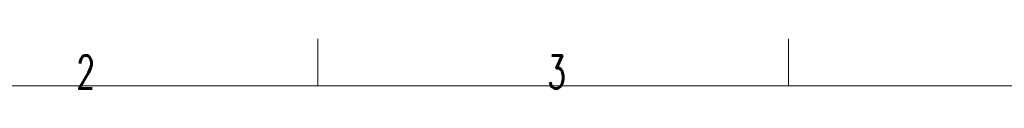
# Model space of a CAD drawing. Header units: inches. Extents: x 0 to 29700, y -16 to 21000.
# Tile 157 of 235: x 3267 to 8496, y 20734 to 21000. Entities that reach past the tile are written whole.
import ezdxf

# ---------------------------------------------------------------- set-up
doc = ezdxf.new("R2010")
doc.units = ezdxf.units.IN
doc.layers.add('210', color=7, linetype='Continuous', true_color=0xffffff)
doc.styles.add('latin_extended', font='simplex.shx')

msp = doc.modelspace()

# ---------------------------------------------------------------- linework, layer by layer
at = {"layer": '210', "color": 7, "linetype": 'Continuous', "lineweight": 18}
for p, q in [((4850, 20750), (4850, 21000)), ((7350, 20750), (7350, 21000)), ((250, 20750), (29450, 20750))]:
    msp.add_line(p, q, dxfattribs=at)

# ---------------------------------------------------------------- texts
at = {"layer": '210', "color": 211, "linetype": 'Continuous', "lineweight": 18, "char_height": 175, "attachment_point": 7, "line_spacing_factor": 0.963855, "style": 'latin_extended'}
for s, insert in [('\\W0.6563;2', (3569.16, 20736.628)), ('\\W0.6563;3', (6069.16, 20736.628))]:
    msp.add_mtext(s, dxfattribs=dict(at, insert=insert))

doc.saveas('drawing.dxf')
